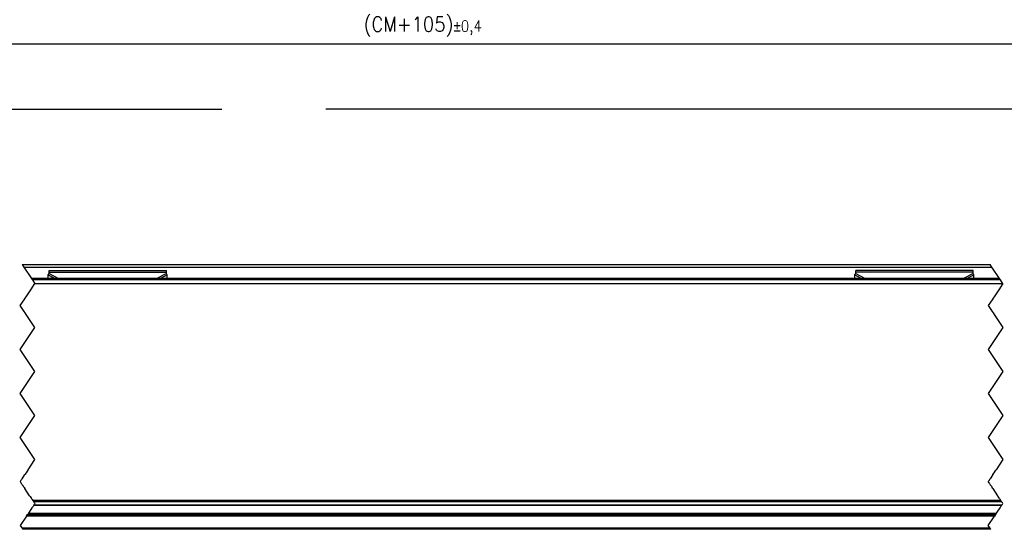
# Model space of a CAD drawing. Header units: millimetres. Extents: x -746 to 1106, y -92 to 517.
# Tile 17 of 55: x -385 to -251, y 86 to 155. Entities that reach past the tile are written whole.
import ezdxf

# ---------------------------------------------------------------- set-up
doc = ezdxf.new("R2010")
doc.units = ezdxf.units.MM
doc.linetypes.add('DOT_CENTER', pattern=[14, 12, -1, 0, -1])
doc.layers.add('1', color=7, linetype='Continuous')
doc.styles.add('CONVERTER_12', font='txt.shx', dxfattribs={"width": 0.9})
doc.dimstyles.new('ME10_DIM_27', dxfattribs={"dimtxt": 2, "dimasz": 2, "dimexe": 1, "dimexo": 1, "dimgap": 1, "dimtad": 1, "dimdsep": 46, "dimtxsty": 'CONVERTER_12', "dimsah": 1, "dimcen": 0.09, "dimclrd": 2, "dimclre": 2, "dimclrt": 2, "dimadec": 0, "dimazin": 0, "dimtol": 1, "dimtp": 0.4, "dimtm": 0.4, "dimtfac": 0.75, "dimtdec": 0, "dimtix": 1, "dimtmove": 0, "dimatfit": 3, "dimfxl": 1, "dimtolj": 1, "dimtzin": 0, "dimarcsym": 0})
doc.dimstyles.get("Standard").update_dxf_attribs({"dimtxt": 0.18, "dimasz": 0.18, "dimexe": 0.18, "dimexo": 0.0625, "dimgap": 0.09, "dimtad": 0, "dimtih": 1, "dimtoh": 1, "dimdec": 4, "dimzin": 0, "dimdsep": 46, "dimtxsty": 'Standard', "dimcen": 0.09, "dimadec": 0, "dimazin": 0, "dimtfac": 1, "dimtdec": 4, "dimtofl": 0, "dimtmove": 0, "dimatfit": 3, "dimfxl": 1, "dimtolj": 1, "dimtzin": 0, "dimarcsym": 0})

# ---------------------------------------------------------------- blocks, each defined once
blk = doc.blocks.new('SOPORTE_SV2-T__19', base_point=(-582.95, 85.75))
at = {"color": 7, "linetype": 'Continuous'}
for p, q in [((-385.11, 121.85), (-253.11, 121.85)), ((-381.45, 121.02), (-365.45, 121.02)), ((-381.45, 120.8), (-381.45, 121.02)), ((-365.45, 120.8), (-365.45, 121.02)), ((-255.45, 121.02), (-271.45, 121.02)), ((-271.45, 120.8), (-271.45, 121.02)), ((-255.45, 120.8), (-255.45, 121.02)), ((-381.56, 120.42), (-381.45, 120.63)), ((-381.55, 119.95), (-381.56, 120.42)), ((-381.45, 120.63), (-381.45, 120.8)), ((-365.45, 120.63), (-365.45, 120.8)), ((-365.34, 120.42), (-365.45, 120.63)), ((-365.35, 119.95), (-365.34, 120.42)), ((-271.56, 120.42), (-271.45, 120.63)), ((-271.55, 119.95), (-271.56, 120.42)), ((-271.45, 120.63), (-271.45, 120.8)), ((-255.45, 120.63), (-255.45, 120.8)), ((-255.34, 120.42), (-255.45, 120.63)), ((-255.35, 119.95), (-255.34, 120.42)), ((-384.37, 87.75), (-252.37, 87.75)), ((-253.04, 85.75), (-385.04, 85.75))]:
    blk.add_line(p, q, dxfattribs=at)
at = {"color": 2, "linetype": 'DOT_CENTER'}
for p, q in [((-385.11, 121.85), (-384.87, 121.49)), ((-384.87, 121.49), (-383.84, 119.95)), ((-252.87, 121.49), (-253.11, 121.85)), ((-251.84, 119.95), (-252.87, 121.49)), ((-383.84, 119.95), (-383.74, 119.79)), ((-383.71, 119.75), (-383.57, 119.55)), ((-383.57, 119.55), (-383.51, 119.46)), ((-251.74, 119.79), (-251.84, 119.95)), ((-251.52, 119.46), (-251.57, 119.55)), ((-384.58, 117.45), (-383.85, 118.54)), ((-383.85, 118.54), (-383.84, 118.55)), ((-383.84, 118.55), (-383.71, 118.75)), ((-383.71, 118.75), (-383.38, 119.26)), ((-383.51, 119.46), (-383.51, 119.45)), ((-383.51, 119.45), (-383.38, 119.26)), ((-251.85, 118.54), (-252.58, 117.45)), ((-251.84, 118.55), (-251.85, 118.54)), ((-251.38, 119.25), (-251.71, 118.75)), ((-251.51, 119.45), (-251.52, 119.46)), ((-251.38, 119.25), (-251.51, 119.45)), ((-385.38, 116.25), (-384.84, 117.05)), ((-384.84, 117.05), (-384.71, 117.25)), ((-384.71, 117.25), (-384.58, 117.45)), ((-252.84, 117.05), (-253.38, 116.25)), ((-252.71, 117.25), (-252.84, 117.05)), ((-384.84, 115.45), (-385.38, 116.25)), ((-253.38, 116.25), (-252.84, 115.45)), ((-384.71, 115.25), (-384.84, 115.45)), ((-384.57, 115.05), (-384.71, 115.25)), ((-383.38, 113.25), (-384.57, 115.05)), ((-252.84, 115.45), (-252.71, 115.25)), ((-252.71, 115.25), (-252.57, 115.05)), ((-252.57, 115.05), (-251.38, 113.25)), ((-385.38, 110.25), (-383.38, 113.25)), ((-251.38, 113.25), (-253.38, 110.25)), ((-383.38, 107.25), (-385.38, 110.25)), ((-253.38, 110.25), (-251.38, 107.25)), ((-385.38, 104.25), (-383.38, 107.25)), ((-251.38, 107.25), (-253.38, 104.25)), ((-383.38, 101.25), (-385.38, 104.25)), ((-253.38, 104.25), (-251.38, 101.25)), ((-385.38, 98.25), (-383.38, 101.25)), ((-251.38, 101.25), (-253.38, 98.25)), ((-383.38, 95.25), (-385.38, 98.25)), ((-253.38, 98.25), (-251.38, 95.25)), ((-384.3, 93.86), (-383.38, 95.25)), ((-251.38, 95.25), (-252.3, 93.86)), ((-385.13, 92.62), (-385.02, 92.78)), ((-385.02, 92.78), (-384.73, 93.22)), ((-384.57, 93.46), (-384.73, 93.22)), ((-384.44, 93.65), (-384.57, 93.46)), ((-384.35, 93.79), (-384.44, 93.65)), ((-384.33, 93.82), (-384.35, 93.79)), ((-384.33, 93.82), (-384.3, 93.86)), ((-253.02, 92.78), (-253.13, 92.62)), ((-252.73, 93.22), (-253.02, 92.78)), ((-252.73, 93.22), (-252.57, 93.46)), ((-252.57, 93.46), (-252.44, 93.65)), ((-252.44, 93.65), (-252.35, 93.79)), ((-252.35, 93.79), (-252.33, 93.82)), ((-252.3, 93.86), (-252.33, 93.82)), ((-385.3, 92.37), (-385.38, 92.25)), ((-385.38, 92.25), (-385.27, 92.09)), ((-385.3, 92.37), (-385.27, 92.41)), ((-385.27, 92.41), (-385.24, 92.45)), ((-385.24, 92.05), (-385.27, 92.09)), ((-385.24, 92.45), (-385.18, 92.54)), ((-385.2, 91.99), (-385.24, 92.05)), ((-385.09, 91.82), (-385.2, 91.99)), ((-385.18, 92.54), (-385.16, 92.58)), ((-385.16, 92.58), (-385.15, 92.59)), ((-385.15, 92.59), (-385.13, 92.62)), ((-385.09, 91.82), (-384.95, 91.61)), ((-384.87, 91.49), (-384.95, 91.61)), ((-384.87, 91.49), (-384.85, 91.46)), ((-384.85, 91.46), (-384.84, 91.45)), ((-384.84, 91.45), (-384.83, 91.44)), ((-384.83, 91.44), (-384.75, 91.31)), ((-384.09, 90.32), (-384.75, 91.31)), ((-253.38, 92.25), (-253.3, 92.37)), ((-253.27, 92.09), (-253.38, 92.25)), ((-253.27, 92.41), (-253.3, 92.37)), ((-253.24, 92.45), (-253.27, 92.41)), ((-253.27, 92.09), (-253.24, 92.05)), ((-253.18, 92.54), (-253.24, 92.45)), ((-253.24, 92.05), (-253.2, 91.99)), ((-253.2, 91.99), (-253.09, 91.82)), ((-253.16, 92.58), (-253.18, 92.54)), ((-253.15, 92.59), (-253.16, 92.58)), ((-253.13, 92.62), (-253.15, 92.59)), ((-252.95, 91.61), (-253.09, 91.82)), ((-252.95, 91.61), (-252.87, 91.49)), ((-252.85, 91.46), (-252.87, 91.49)), ((-252.84, 91.45), (-252.85, 91.46)), ((-252.83, 91.44), (-252.84, 91.45)), ((-252.75, 91.31), (-252.83, 91.44)), ((-252.75, 91.31), (-252.09, 90.32)), ((-384.03, 90.23), (-384.09, 90.32)), ((-384.03, 90.23), (-383.85, 89.96)), ((-383.78, 89.86), (-383.85, 89.96)), ((-252.09, 90.32), (-252.03, 90.23)), ((-251.85, 89.96), (-252.03, 90.23)), ((-251.85, 89.96), (-251.78, 89.86)), ((-383.77, 88.66), (-384.15, 88.09)), ((-383.74, 89.8), (-383.78, 89.86)), ((-383.63, 88.86), (-383.77, 88.66)), ((-383.74, 89.8), (-383.67, 89.69)), ((-383.67, 89.69), (-383.64, 89.65)), ((-383.64, 89.65), (-383.63, 89.64)), ((-383.63, 89.64), (-383.53, 89.48)), ((-383.52, 89.04), (-383.63, 88.86)), ((-383.53, 89.48), (-383.51, 89.46)), ((-383.5, 89.06), (-383.52, 89.04)), ((-383.51, 89.46), (-383.43, 89.34)), ((-383.42, 89.18), (-383.5, 89.06)), ((-383.43, 89.34), (-383.38, 89.25)), ((-383.41, 89.19), (-383.42, 89.18)), ((-383.38, 89.25), (-383.41, 89.19)), ((-252.15, 88.09), (-251.77, 88.66)), ((-251.78, 89.86), (-251.74, 89.8)), ((-251.77, 88.66), (-251.64, 88.86)), ((-251.67, 89.69), (-251.74, 89.8)), ((-251.64, 89.65), (-251.67, 89.69)), ((-251.64, 89.64), (-251.64, 89.65)), ((-251.53, 89.48), (-251.64, 89.64)), ((-251.64, 88.86), (-251.52, 89.04)), ((-251.51, 89.46), (-251.53, 89.48)), ((-251.52, 89.04), (-251.5, 89.06)), ((-251.43, 89.34), (-251.51, 89.46)), ((-251.5, 89.06), (-251.42, 89.18)), ((-251.38, 89.25), (-251.43, 89.34)), ((-251.42, 89.18), (-251.41, 89.19)), ((-251.41, 89.19), (-251.38, 89.25)), ((-384.51, 87.55), (-385.38, 86.25)), ((-384.51, 87.55), (-384.37, 87.75)), ((-384.3, 87.87), (-384.37, 87.75)), ((-384.24, 87.95), (-384.3, 87.87)), ((-384.15, 88.09), (-384.24, 87.95)), ((-253.38, 86.25), (-252.51, 87.55)), ((-252.37, 87.75), (-252.51, 87.55)), ((-252.37, 87.75), (-252.3, 87.87)), ((-252.3, 87.87), (-252.24, 87.95)), ((-252.24, 87.95), (-252.15, 88.09)), ((-385.38, 86.25), (-385.17, 85.95)), ((-385.17, 85.95), (-385.04, 85.75)), ((-253.17, 85.95), (-253.38, 86.25)), ((-253.04, 85.75), (-253.17, 85.95))]:
    blk.add_line(p, q, dxfattribs=at)
at = {"color": 3, "linetype": 'Continuous'}
for p, q in [((-384.87, 121.49), (-252.87, 121.49)), ((-381.56, 120.42), (-380.65, 119.95)), ((-381.45, 120.8), (-365.45, 120.8)), ((-381.45, 120.63), (-380.14, 119.95)), ((-365.45, 120.63), (-366.76, 119.95)), ((-365.34, 120.42), (-366.25, 119.95)), ((-271.56, 120.42), (-270.65, 119.95)), ((-255.45, 120.8), (-271.45, 120.8)), ((-271.45, 120.63), (-270.14, 119.95)), ((-255.45, 120.63), (-256.76, 119.95)), ((-255.34, 120.42), (-256.25, 119.95)), ((-252.51, 87.55), (-384.51, 87.55)), ((-385.17, 85.95), (-253.17, 85.95))]:
    blk.add_line(p, q, dxfattribs=at)
blk = doc.blocks.new('REGLA_SV2-720-T__20', base_point=(-582.95, 87.75))
at = {"color": 7, "linetype": 'Continuous'}
for p, q in [((-251.84, 119.95), (-383.84, 119.95)), ((-383.38, 119.26), (-251.38, 119.25)), ((-383.52, 89.04), (-251.52, 89.04)), ((-384.37, 87.75), (-252.37, 87.75))]:
    blk.add_line(p, q, dxfattribs=at)
at = {"color": 2, "linetype": 'DOT_CENTER'}
for p, q in [((-383.84, 119.95), (-383.74, 119.79)), ((-383.74, 119.79), (-383.71, 119.75)), ((-383.71, 119.75), (-383.57, 119.55)), ((-383.57, 119.55), (-383.51, 119.46)), ((-251.74, 119.79), (-251.84, 119.95)), ((-251.71, 119.75), (-251.74, 119.79)), ((-251.57, 119.55), (-251.71, 119.75)), ((-251.52, 119.46), (-251.57, 119.55)), ((-384.58, 117.45), (-383.85, 118.54)), ((-383.85, 118.54), (-383.84, 118.55)), ((-383.84, 118.55), (-383.71, 118.75)), ((-383.71, 118.75), (-383.38, 119.26)), ((-383.51, 119.46), (-383.51, 119.45)), ((-383.51, 119.45), (-383.38, 119.26)), ((-251.85, 118.54), (-252.58, 117.45)), ((-251.84, 118.55), (-251.85, 118.54)), ((-251.71, 118.75), (-251.84, 118.55)), ((-251.38, 119.25), (-251.71, 118.75)), ((-251.51, 119.45), (-251.52, 119.46)), ((-251.38, 119.25), (-251.51, 119.45)), ((-385.38, 116.25), (-384.84, 117.05)), ((-384.84, 117.05), (-384.71, 117.25)), ((-384.71, 117.25), (-384.58, 117.45)), ((-252.84, 117.05), (-253.38, 116.25)), ((-252.71, 117.25), (-252.84, 117.05)), ((-252.58, 117.45), (-252.71, 117.25)), ((-384.84, 115.45), (-385.38, 116.25)), ((-253.38, 116.25), (-252.84, 115.45)), ((-384.71, 115.25), (-384.84, 115.45)), ((-384.57, 115.05), (-384.71, 115.25)), ((-383.38, 113.25), (-384.57, 115.05)), ((-252.84, 115.45), (-252.71, 115.25)), ((-252.71, 115.25), (-252.57, 115.05)), ((-252.57, 115.05), (-251.38, 113.25)), ((-385.38, 110.25), (-383.38, 113.25)), ((-251.38, 113.25), (-253.38, 110.25)), ((-383.38, 107.25), (-385.38, 110.25)), ((-253.38, 110.25), (-251.38, 107.25)), ((-385.38, 104.25), (-383.38, 107.25)), ((-251.38, 107.25), (-253.38, 104.25)), ((-383.38, 101.25), (-385.38, 104.25)), ((-253.38, 104.25), (-251.38, 101.25)), ((-385.38, 98.25), (-383.38, 101.25)), ((-251.38, 101.25), (-253.38, 98.25)), ((-383.38, 95.25), (-385.38, 98.25)), ((-253.38, 98.25), (-251.38, 95.25)), ((-384.3, 93.86), (-383.38, 95.25)), ((-251.38, 95.25), (-252.3, 93.86)), ((-385.13, 92.62), (-385.02, 92.78)), ((-385.02, 92.78), (-384.73, 93.22)), ((-384.57, 93.46), (-384.73, 93.22)), ((-384.44, 93.65), (-384.57, 93.46)), ((-384.35, 93.79), (-384.44, 93.65)), ((-384.33, 93.82), (-384.35, 93.79)), ((-384.33, 93.82), (-384.3, 93.86)), ((-253.02, 92.78), (-253.13, 92.62)), ((-252.73, 93.22), (-253.02, 92.78)), ((-252.73, 93.22), (-252.57, 93.46)), ((-252.57, 93.46), (-252.44, 93.65)), ((-252.44, 93.65), (-252.35, 93.79)), ((-252.35, 93.79), (-252.33, 93.82)), ((-252.3, 93.86), (-252.33, 93.82)), ((-385.3, 92.37), (-385.38, 92.25)), ((-385.38, 92.25), (-385.27, 92.09)), ((-385.3, 92.37), (-385.27, 92.41)), ((-385.27, 92.41), (-385.24, 92.45)), ((-385.24, 92.05), (-385.27, 92.09)), ((-385.24, 92.45), (-385.18, 92.54)), ((-385.2, 91.99), (-385.24, 92.05)), ((-385.09, 91.82), (-385.2, 91.99)), ((-385.18, 92.54), (-385.16, 92.58)), ((-385.16, 92.58), (-385.15, 92.59)), ((-385.15, 92.59), (-385.13, 92.62)), ((-385.09, 91.82), (-384.95, 91.61)), ((-384.87, 91.49), (-384.95, 91.61)), ((-384.87, 91.49), (-384.85, 91.46)), ((-384.85, 91.46), (-384.84, 91.45)), ((-384.84, 91.45), (-384.83, 91.44)), ((-384.83, 91.44), (-384.75, 91.31)), ((-384.09, 90.32), (-384.75, 91.31)), ((-253.38, 92.25), (-253.3, 92.37)), ((-253.27, 92.09), (-253.38, 92.25)), ((-253.27, 92.41), (-253.3, 92.37)), ((-253.24, 92.45), (-253.27, 92.41)), ((-253.27, 92.09), (-253.24, 92.05)), ((-253.18, 92.54), (-253.24, 92.45)), ((-253.24, 92.05), (-253.2, 91.99)), ((-253.2, 91.99), (-253.09, 91.82)), ((-253.16, 92.58), (-253.18, 92.54)), ((-253.15, 92.59), (-253.16, 92.58)), ((-253.13, 92.62), (-253.15, 92.59)), ((-252.95, 91.61), (-253.09, 91.82)), ((-252.95, 91.61), (-252.87, 91.49)), ((-252.85, 91.46), (-252.87, 91.49)), ((-252.84, 91.45), (-252.85, 91.46)), ((-252.83, 91.44), (-252.84, 91.45)), ((-252.75, 91.31), (-252.83, 91.44)), ((-252.75, 91.31), (-252.09, 90.32)), ((-384.03, 90.23), (-384.09, 90.32)), ((-384.03, 90.23), (-383.85, 89.96)), ((-383.78, 89.86), (-383.85, 89.96)), ((-252.09, 90.32), (-252.03, 90.23)), ((-251.85, 89.96), (-252.03, 90.23)), ((-251.85, 89.96), (-251.78, 89.86)), ((-383.77, 88.66), (-384.15, 88.09)), ((-383.74, 89.8), (-383.78, 89.86)), ((-383.63, 88.86), (-383.77, 88.66)), ((-383.74, 89.8), (-383.67, 89.69)), ((-383.67, 89.69), (-383.64, 89.65)), ((-383.64, 89.65), (-383.63, 89.64)), ((-383.63, 89.64), (-383.53, 89.48)), ((-383.52, 89.04), (-383.63, 88.86)), ((-383.53, 89.48), (-383.51, 89.46)), ((-383.5, 89.06), (-383.52, 89.04)), ((-383.51, 89.46), (-383.43, 89.34)), ((-383.42, 89.18), (-383.5, 89.06)), ((-383.43, 89.34), (-383.38, 89.25)), ((-383.41, 89.19), (-383.42, 89.18)), ((-383.38, 89.25), (-383.41, 89.19)), ((-252.15, 88.09), (-251.77, 88.66)), ((-251.78, 89.86), (-251.74, 89.8)), ((-251.77, 88.66), (-251.64, 88.86)), ((-251.67, 89.69), (-251.74, 89.8)), ((-251.64, 89.65), (-251.67, 89.69)), ((-251.64, 89.64), (-251.64, 89.65)), ((-251.53, 89.48), (-251.64, 89.64)), ((-251.64, 88.86), (-251.52, 89.04)), ((-251.51, 89.46), (-251.53, 89.48)), ((-251.52, 89.04), (-251.5, 89.06)), ((-251.43, 89.34), (-251.51, 89.46)), ((-251.5, 89.06), (-251.42, 89.18)), ((-251.38, 89.25), (-251.43, 89.34)), ((-251.42, 89.18), (-251.41, 89.19)), ((-251.41, 89.19), (-251.38, 89.25)), ((-384.3, 87.87), (-384.37, 87.75)), ((-384.24, 87.95), (-384.3, 87.87)), ((-384.15, 88.09), (-384.24, 87.95)), ((-252.37, 87.75), (-252.3, 87.87)), ((-252.3, 87.87), (-252.24, 87.95)), ((-252.24, 87.95), (-252.15, 88.09))]:
    blk.add_line(p, q, dxfattribs=at)
at = {"color": 3, "linetype": 'Continuous'}
for p, q in [((-251.71, 119.75), (-383.71, 119.75)), ((-251.64, 89.65), (-383.64, 89.65)), ((-251.53, 89.48), (-383.53, 89.48)), ((-383.5, 89.06), (-251.5, 89.06)), ((-384.24, 87.95), (-252.24, 87.95))]:
    blk.add_line(p, q, dxfattribs=at)
blk = doc.blocks.new('REGLA_SV2-720-T__21', base_point=(-582.95, 65.65))
for name, p in [('SOPORTE_SV2-T__19', (-582.95, 85.75)), ('REGLA_SV2-720-T__20', (-582.95, 87.75))]:
    blk.add_blockref(name, p)
blk = doc.blocks.new('*D91')
at = {"layer": '1', "color": 2, "linetype": 'Continuous'}
for p, q in [((-582.95, 122.85), (-582.95, 152.94)), ((-582.95, 151.94), (-77.95, 151.94)), ((-77.95, 122.85), (-77.95, 152.94))]:
    blk.add_line(p, q, dxfattribs=at)
at = {"layer": '1', "color": 2}
for points in [[(-580.95, 152.2), (-580.95, 151.67), (-582.95, 151.94)], [(-79.95, 151.67), (-79.95, 152.2), (-77.95, 151.94)]]:
    blk.add_solid(points, dxfattribs=at)
at = {"layer": '1', "color": 2, "insert": (-338.56, 152.94), "char_height": 2, "attachment_point": 7, "rotation": 0.0001, "line_spacing_factor": 0.60024, "style": 'CONVERTER_12'}
blk.add_mtext('\\C2;(CM+105)\\C2;\\H1.5;{\\Fgdt;`}0,4', dxfattribs=at)
blk = doc.blocks.new('Front2', base_point=(-495.45, 93.75))
blk.add_blockref('REGLA_SV2-720-T__21', (-582.95, 65.652))
at = {"layer": '1'}
dim = blk.add_aligned_dim(p1=(-77.95, 121.848), p2=(-582.95, 121.848), distance=-30.089, text='(CM+105)', dimstyle='ME10_DIM_27', dxfattribs=at)
dim.commit()
dim.dimension.update_dxf_attribs({"geometry": '*D91', "text_midpoint": (-330.45, 153.936), "text_rotation": 0.00014})
at = {"layer": '1', "color": 2, "linetype": 'Continuous', "has_arrowhead": 0}
for points in [[(-555.545, 121.848), (-555.545, 143.036), (-357.886, 143.036)], [(-98.801, 121.848), (-98.801, 143.036), (-343.698, 143.036)]]:
    blk.add_leader(points, dimstyle='Standard', dxfattribs=at)

msp = doc.modelspace()

# ---------------------------------------------------------------- block references
msp.add_blockref('Front2', (-495.45, 93.75))

doc.saveas('drawing.dxf')
